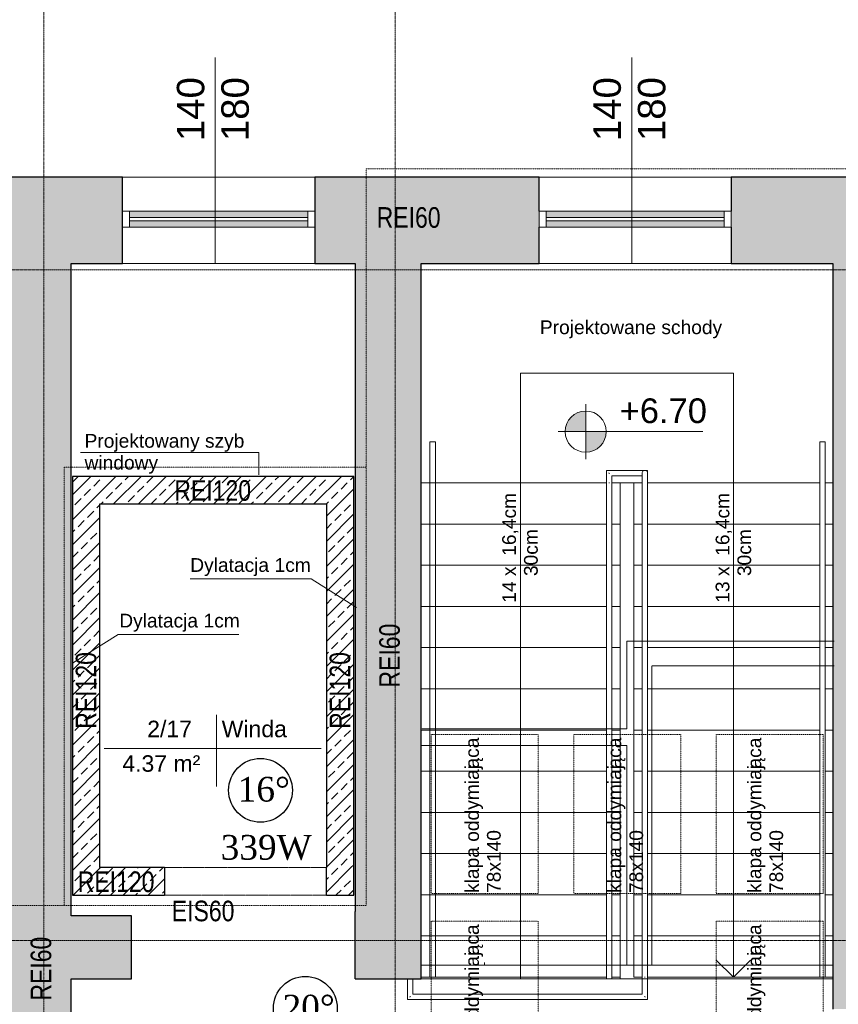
# Model space of a CAD drawing. Header units: inches. Extents: x -112469 to 885939, y -131046 to 286269.
# Tile 99 of 138: x 129918 to 135883, y -105959 to -98788. Entities that reach past the tile are written whole.
import ezdxf

# ---------------------------------------------------------------- set-up
doc = ezdxf.new("R2010")
doc.units = ezdxf.units.IN
doc.header["$MEASUREMENT"] = 0
for name, pattern in [('Aligning Line 1_8_', [0.635, 0.3175, -0.3175]), ('Linia siatki', [0.9925, 0.47, -0.2175, 0.0875, -0.2175]), ('Ponad', [0.396875, 0.238125, -0.15875]), ('Ukryty', [0.714375, 0.47625, -0.238125])]:
    doc.linetypes.add(name, pattern=pattern)
for name, color, linetype, lineweight in [('_IS_CO opis', 26, 'Continuous', 25), ('A-AREA', 251, 'Continuous', 9), ('A-AREA-IDEN', 251, 'Continuous', 9), ('A-DETL', 251, 'Continuous', 9), ('A-DETL-GENF', 254, 'Continuous', 9), ('A-DETL-HDLN', 251, 'Ukryty', 9), ('A-DETL-MEDM', 251, 'Continuous', 25), ('A-DETL-THIN', 251, 'Continuous', 9), ('A-DOOR', 251, 'Continuous', 9), ('A-FLOR', 251, 'Continuous', 9), ('A-FLOR-HRAL', 251, 'Continuous', 9), ('A-GLAZ', 251, 'Continuous', 9), ('A-WALL', 251, 'Continuous', 9), ('A-WALL-PATT', 254, 'Continuous', 25), ('G-ANNO-DIMS', 251, 'Continuous', 9), ('G-ANNO-TEXT', 251, 'Continuous', 9), ('S-GRID', 251, 'Continuous', 9), ('S-STRS', 251, 'Continuous', 9), ('S-STRS-ANNO', 251, 'Continuous', 9)]:
    doc.layers.add(name, color=color, linetype=linetype, lineweight=lineweight)
doc.styles.add('Arial_1', font='arial.ttf', dxfattribs={"height": 12})
doc.styles.add('Arial_2', font='arial.ttf', dxfattribs={"height": 10})
doc.styles.add('Arial_3', font='arial.ttf', dxfattribs={"height": 15})
doc.styles.add('Arial_4', font='arial.ttf', dxfattribs={"width": 0.8, "height": 18})
doc.styles.add('Arial_5', font='arial.ttf', dxfattribs={"height": 20})
doc.styles.add('krzysiek', font='times.ttf')
pattern_1 = [(45, (30327.32, 84081.44), (-91.23799, 91.23799), []), (45, (30418.56, 84081.44), (-91.23799, 91.23799), [64.52, -32.26])]

# ---------------------------------------------------------------- blocks, each defined once
blk = doc.blocks.new('Etyk_pom_1_mala - Etyk_pom_1_mala-219433-6_Poziom posadzka II pietra')
at = {"layer": 'A-AREA-IDEN'}
for p, q in [((-0.0958, 0.1444), (-0.0958, -0.3781)), ((-0.9154, -0.1015), (0.6661, -0.1015))]:
    blk.add_line(p, q, dxfattribs=at)
blk = doc.blocks.new('Typ poręczy górnej - Górna poręcz_wewnętrzny_-V5-6_Poziom posadzka II pietra')
at = {"layer": 'A-FLOR-HRAL'}
for p, q in [((16789.08, -9005.47), (16785.08, -9005.47)), ((16785.08, -9005.47), (16785.08, -9395.47)), ((16789.08, -9005.47), (16789.08, -9395.47)), ((16789.08, -9395.47), (16785.08, -9395.47))]:
    blk.add_line(p, q, dxfattribs=at)
blk = doc.blocks.new('Typ poręczy górnej - Górna poręcz_wewnętrzny_-712690-6_Poziom posadzka II pietra')
at = {"layer": 'A-FLOR-HRAL'}
for p, q in [((16785.08, -9005.47), (16785.08, -9036.43)), ((16789.08, -9036.43), (16789.08, -9005.47)), ((16785.08, -9036.43), (16785.08, -9395.47)), ((16789.08, -9395.47), (16789.08, -9036.43))]:
    blk.add_line(p, q, dxfattribs=at)
at = {"layer": 'A-FLOR-HRAL', "flags": 128}
for points in [[(16786.88, -9005.47), (16787.08, -9005.47), (16787.29, -9005.47)], [(16787.29, -9395.47), (16787.08, -9395.47), (16786.88, -9395.47)]]:
    blk.add_lwpolyline(points, dxfattribs=at)
blk = doc.blocks.new('Typ poręczy górnej - Górna poręcz_wewnętrzny_-V4-6_Poziom posadzka II pietra')
at = {"layer": 'A-FLOR-HRAL'}
for p, q in [((16629.58, -9026.43), (16659.66, -9026.43)), ((16629.58, -9035.47), (16629.58, -9026.43)), ((16659.66, -9026.43), (16659.66, -9395.47)), ((16633.58, -9030.43), (16655.66, -9030.43)), ((16633.58, -9035.47), (16633.58, -9030.43)), ((16655.66, -9030.43), (16655.66, -9395.47)), ((16629.58, -9396.71), (16629.58, -9035.47)), ((16633.58, -9396.71), (16633.58, -9035.47)), ((16484.58, -9411.75), (16484.58, -9396.71)), ((16488.58, -9407.75), (16488.58, -9396.71)), ((16655.66, -9395.47), (16655.66, -9407.75)), ((16659.66, -9395.47), (16659.66, -9411.75)), ((16655.66, -9407.75), (16488.58, -9407.75)), ((16659.66, -9411.75), (16484.58, -9411.75))]:
    blk.add_line(p, q, dxfattribs=at)
blk = doc.blocks.new('Typ poręczy górnej - Górna poręcz_wewnętrzny_-702195-6_Poziom posadzka II pietra')
at = {"layer": 'A-FLOR-HRAL'}
for p, q in [((16657.66, -9026.43), (16629.58, -9026.43)), ((16629.58, -9026.43), (16629.58, -9034.96)), ((16629.58, -9034.96), (16629.58, -9396.71)), ((16633.58, -9030.43), (16655.66, -9030.43)), ((16633.58, -9034.96), (16633.58, -9030.43)), ((16633.58, -9396.71), (16633.58, -9034.96)), ((16655.66, -9028.43), (16655.66, -9395.98)), ((16659.66, -9395.98), (16659.66, -9028.43)), ((16484.58, -9396.71), (16484.58, -9411.75)), ((16488.58, -9407.75), (16488.58, -9396.71)), ((16655.66, -9395.98), (16655.66, -9407.75)), ((16659.66, -9411.75), (16659.66, -9395.98)), ((16655.66, -9407.75), (16488.58, -9407.75)), ((16484.58, -9411.75), (16659.66, -9411.75))]:
    blk.add_line(p, q, dxfattribs=at)
at = {"layer": 'A-FLOR-HRAL', "flags": 128}
for points in [[(16657.66, -9026.43), (16657.14, -9026.5), (16656.66, -9026.7), (16656.25, -9027.02), (16655.93, -9027.43), (16655.73, -9027.92), (16655.66, -9028.43)], [(16655.66, -9028.43), (16655.73, -9027.92), (16655.93, -9027.43), (16656.25, -9027.02), (16656.66, -9026.7), (16657.14, -9026.5), (16657.66, -9026.43), (16658.18, -9026.5), (16658.66, -9026.7), (16659.08, -9027.02)], [(16659.08, -9027.02), (16658.66, -9026.7), (16658.18, -9026.5), (16657.66, -9026.43)]]:
    blk.add_lwpolyline(points, dxfattribs=at)
at = {"layer": 'A-FLOR-HRAL'}
for points, knots in [([(16631.35, -9028.2), (16631.38, -9028.23), (16631.46, -9028.31), (16631.58, -9028.43), (16631.7, -9028.55), (16631.78, -9028.63), (16631.82, -9028.67)], [-0.53727163, -0.53727163, -0.53727163, -0.53727163, -0.52083333, -0.5, -0.47916667, -0.46272837, -0.46272837, -0.46272837, -0.46272837]), ([(16486.82, -9409.52), (16486.78, -9409.56), (16486.7, -9409.63), (16486.58, -9409.75), (16486.46, -9409.88), (16486.38, -9409.95), (16486.35, -9409.99)], [0.46272837, 0.46272837, 0.46272837, 0.46272837, 0.47916667, 0.5, 0.52083333, 0.53727163, 0.53727163, 0.53727163, 0.53727163]), ([(16657.43, -9409.52), (16657.46, -9409.56), (16657.54, -9409.63), (16657.66, -9409.75), (16657.78, -9409.88), (16657.86, -9409.95), (16657.9, -9409.99)], [0.46272837, 0.46272837, 0.46272837, 0.46272837, 0.47916667, 0.5, 0.52083333, 0.53727163, 0.53727163, 0.53727163, 0.53727163])]:
    blk.add_open_spline(points, degree=3, knots=knots, dxfattribs=at)
for points in [[(16631.79, -9035.47), (16631.72, -9035.47), (16631.58, -9035.47), (16631.45, -9035.47), (16631.38, -9035.47)], [(16657.46, -9395.48), (16657.53, -9395.47), (16657.66, -9395.47), (16657.8, -9395.47), (16657.87, -9395.48)]]:
    blk.add_open_spline(points, degree=3, dxfattribs=at)
blk = doc.blocks.new('Otwór drzwiowy - 118x223-651258-6_Poziom posadzka II pietra')
at = {"layer": 'A-DETL-GENF', "linetype": 'Ponad'}
for p, q in [((58.18, 10), (-59.82, 10)), ((-59.82, -10), (58.18, -10))]:
    blk.add_line(p, q, dxfattribs=at)
at = {"layer": 'A-DETL-MEDM'}
for p, q in [((-59.82, 10), (-59.82, -10)), ((58.18, -10), (58.18, 10))]:
    blk.add_line(p, q, dxfattribs=at)
blk = doc.blocks.new('Aluminum_1 szybowe - OKNA NA KLATCE 140_180 wymiana 2-V3-6_Poziom posadzka II pietra')
at = {"layer": 'A-GLAZ'}
h = blk.add_hatch(color=256, dxfattribs=at)
h.paths.add_polyline_path([(-2.24, -2.27), (-2.24, 2.17), (-132.08, 2.17), (-132.08, -2.27)])
h.paths.add_polyline_path([(-2.24, 4.71), (-2.24, 9.16), (-132.08, 9.16), (-132.08, 4.71)])
at = {"layer": 'A-GLAZ', "lineweight": 18}
for p, q in [((-132.08, 9.16), (-137.16, 9.16)), ((-132.08, -2.27), (-132.08, 9.16)), ((2.84, 9.16), (-2.24, 9.16)), ((-2.24, 9.16), (-2.24, -2.27)), ((-2.24, 4.71), (-132.08, 4.71)), ((-132.08, 4.71), (-132.08, 2.17)), ((-132.08, 2.17), (-2.24, 2.17)), ((-2.24, 2.17), (-2.24, 4.71)), ((-137.16, -2.27), (-132.08, -2.27)), ((-2.24, -2.27), (2.84, -2.27))]:
    blk.add_line(p, q, dxfattribs=at)
at = {"layer": 'A-GLAZ'}
for p, q in [((-132.08, 9.16), (-2.24, 9.16)), ((-2.24, -2.27), (-132.08, -2.27))]:
    blk.add_line(p, q, dxfattribs=at)
blk = doc.blocks.new('Aluminum_1 szybowe - OKNA NA KLATCE 140_180 wymiana 2-633471-6_Poziom posadzka II pietra')
at = {"layer": 'A-GLAZ'}
h = blk.add_hatch(color=256, dxfattribs=at)
h.paths.add_polyline_path([(-2.24, -2.27), (-2.24, 2.17), (-132.08, 2.17), (-132.08, -2.27), (-109.78, -2.27)])
h.paths.add_polyline_path([(-109.78, 4.71), (-2.24, 4.71), (-2.24, 9.16), (-132.08, 9.16), (-132.08, 4.71)])
at = {"layer": 'A-GLAZ', "lineweight": 18}
for p, q in [((-132.08, 9.16), (-137.16, 9.16)), ((-137.16, 9.16), (-137.16, -2.27)), ((-132.08, -2.27), (-132.08, 9.16)), ((2.84, 9.16), (-2.24, 9.16)), ((-2.24, 9.16), (-2.24, -2.27)), ((2.84, -2.27), (2.84, 9.16)), ((-2.24, 4.71), (-132.08, 4.71)), ((-132.08, 4.71), (-132.08, 2.17)), ((-132.08, 2.17), (-2.24, 2.17)), ((-2.24, 2.17), (-2.24, 4.71)), ((-137.16, -2.27), (-132.08, -2.27)), ((-2.24, -2.27), (2.84, -2.27))]:
    blk.add_line(p, q, dxfattribs=at)
at = {"layer": 'A-GLAZ'}
for p, q in [((-132.08, 9.16), (-2.24, 9.16)), ((-2.24, -2.27), (-132.08, -2.27))]:
    blk.add_line(p, q, dxfattribs=at)
blk = doc.blocks.new('2 PIĘTRO')
at = {"layer": 'A-WALL-PATT', "lineweight": 9}
h = blk.add_hatch(color=251, dxfattribs=at)
h.paths.add_polyline_path([(192263.54, -20075.71), (192723.54, -20075.71), (192723.54, -11615.71), (192263.54, -11615.71), (192263.54, -19425.71)])
h.paths.add_polyline_path([(192263.54, -10165.71), (192723.54, -10165.71), (192723.54, -4045.71), (192263.54, -4045.71), (192263.54, -10160.72)])
h = blk.add_hatch(color=251, dxfattribs=at)
h.paths.add_polyline_path([(198070.2, -4675.71), (198273.54, -4675.71), (198273.54, -4045.71), (197533.54, -4045.71), (197533.54, -4675.71)])
h.paths.add_polyline_path([(195273.54, -4675.71), (196133.54, -4675.71), (196133.54, -4045.71), (194498.54, -4045.71), (194498.54, -4675.71), (194793.54, -4675.71)])
h.paths.add_polyline_path([(193098.54, -4675.71), (193098.54, -4045.71), (192723.54, -4045.71), (192723.54, -4675.71)])
h = blk.add_hatch(color=251, dxfattribs=at)
h.paths.add_polyline_path([(198273.54, -19445.71), (198733.54, -19445.71), (198733.54, -11555.71), (198273.54, -11555.71), (198273.54, -19425.71)])
h.paths.add_polyline_path([(198273.54, -10105.71), (198733.54, -10105.71), (198733.54, -4045.71), (198273.54, -4045.71), (198273.54, -9567.62)])
for points in [[(195160.17, -9885.71), (195273.54, -9885.71), (195273.54, -4675.71), (194793.54, -4675.71), (194793.54, -9885.71)], [(193163.54, -9885.71), (193163.54, -9425.71), (192723.54, -9425.71), (192723.54, -9885.71), (193081.58, -9885.71)]]:
    blk.add_hatch(color=251, dxfattribs=at).paths.add_polyline_path(points)
h = blk.add_hatch(dxfattribs=at)
h.set_pattern_fill('FP_1', color=251, scale=10, style=0, pattern_type=2)
h.set_pattern_definition(pattern_1)
h.paths.add_polyline_path([(192733.54, -9075.71), (192933.54, -9075.71), (192933.54, -6225.71), (192733.54, -6225.71), (192733.54, -6588.15)])
h = blk.add_hatch(dxfattribs=at)
h.set_pattern_fill('FP_1', color=251, scale=10, style=0, pattern_type=2)
h.set_pattern_definition(pattern_1)
h.paths.add_polyline_path([(194783.54, -6425.71), (194783.54, -6225.71), (192933.54, -6225.71), (192933.54, -6425.71), (194744.45, -6425.71)])
h = blk.add_hatch(dxfattribs=at)
h.set_pattern_fill('FP_1', color=251, scale=10, style=0, pattern_type=2)
h.set_pattern_definition(pattern_1)
h.paths.add_polyline_path([(194783.54, -9075.71), (194783.54, -6425.71), (194583.54, -6425.71), (194583.84, -9075.71), (194744.45, -9075.71)])
h = blk.add_hatch(dxfattribs=at)
h.set_pattern_fill('FP_1', color=251, scale=10, style=0, pattern_type=2)
h.set_pattern_definition(pattern_1)
h.paths.add_polyline_path([(194583.84, -9275.71), (194783.54, -9275.71), (194783.54, -9075.71), (194583.84, -9075.71)])
h.paths.add_polyline_path([(192733.54, -9275.71), (193403.84, -9275.71), (193403.84, -9075.71), (192733.54, -9075.71)])
at = {"layer": 'G-ANNO-DIMS'}
h = blk.add_hatch(color=251, dxfattribs=at)
edge = h.paths.add_edge_path()
edge.add_arc((196472.63, -5900.15), 150, 90, 180)
edge.add_line((196322.63, -5900.15), (196472.63, -5900.15))
edge.add_line((196472.63, -5900.15), (196472.63, -5750.15))
h = blk.add_hatch(color=251, dxfattribs=at)
edge = h.paths.add_edge_path()
edge.add_arc((196472.63, -5900.15), 150, 270, 360)
edge.add_line((196622.63, -5900.15), (196472.63, -5900.15))
edge.add_line((196472.63, -5900.15), (196472.63, -6050.15))
at = {"layer": 'A-AREA', "color": 251}
for p, q in [((196883.94, -9885.71), (195273.54, -9885.71)), ((198273.54, -9885.71), (196923.94, -9885.71))]:
    blk.add_line(p, q, dxfattribs=at)
at = {"layer": 'A-DETL', "color": 251, "linetype": 'Aligning Line 1_8_', "lineweight": 18}
for p, q in [((194873.54, -3985.41), (194873.54, -9350.71)), ((194873.54, -3985.41), (198833.49, -3985.41)), ((192673.54, -6159.36), (192673.54, -9350.71)), ((194873.54, -6159.36), (192673.54, -6159.36)), ((194873.54, -9350.71), (192196.33, -9350.71))]:
    blk.add_line(p, q, dxfattribs=at)
at = {"layer": 'A-DETL', "color": 251, "linetype": 'Aligning Line 1_8_'}
for p, q in [((195347.48, -9265), (195347.48, -8105)), ((195347.48, -8105), (196127.48, -8105)), ((196127.48, -8105), (196127.48, -9265)), ((196385.01, -9265), (196385.01, -8105)), ((196385.01, -8105), (197165.01, -8105)), ((197165.01, -8105), (197165.01, -9265)), ((197422.55, -9265), (197422.55, -8105)), ((197422.55, -8105), (198202.55, -8105)), ((198202.55, -8105), (198202.55, -9265)), ((196127.48, -9265), (195347.48, -9265)), ((197165.01, -9265), (196385.01, -9265)), ((198202.55, -9265), (197422.55, -9265)), ((195347.48, -10625), (195347.48, -9465)), ((195347.48, -9465), (196127.48, -9465)), ((196127.48, -9465), (196127.48, -10625)), ((197422.55, -10625), (197422.55, -9465)), ((197422.55, -9465), (198202.55, -9465)), ((198202.55, -9465), (198202.55, -10625))]:
    blk.add_line(p, q, dxfattribs=at)
at = {"layer": 'A-DETL-HDLN', "color": 251}
for p, q in [((196773.54, -8065.71), (196773.54, -7425.71)), ((196773.54, -7425.71), (198283.54, -7425.71)), ((196953.54, -7605.71), (198283.54, -7605.71)), ((196953.54, -7605.71), (196953.54, -9785.71)), ((196773.54, -8065.71), (195278.94, -8065.71)), ((195273.54, -8185.71), (196773.54, -8185.71)), ((196773.54, -9785.71), (196773.54, -8185.71)), ((198273.54, -9785.71), (195273.54, -9785.71)), ((195736.01, -9785.71), (195736.01, -9765.71)), ((195273.54, -9885.71), (198273.54, -9885.71))]:
    blk.add_line(p, q, dxfattribs=at)
at = {"layer": 'A-DETL-MEDM', "color": 251}
for p, q in [((194793.54, -9885.71), (194793.54, -9395.71)), ((192723.54, -9885.71), (193163.54, -9885.71))]:
    blk.add_line(p, q, dxfattribs=at)
at = {"layer": 'A-DETL-THIN', "color": 251}
for p, q in [((193773.14, -4675.71), (193773.14, -3175.71)), ((196808.14, -4675.71), (196808.14, -3175.71)), ((195338.14, -9873.28), (195338.14, -5973.28)), ((195338.14, -5973.28), (195378.14, -5973.28)), ((195378.14, -5973.28), (195378.14, -9873.28)), ((194091.41, -6053.18), (192791.41, -6053.18)), ((194091.41, -6053.18), (194091.41, -6215.96)), ((194471.19, -6972.46), (193591.19, -6972.46)), ((194471.19, -6972.46), (194803.84, -7180.32)), ((193066.48, -7377.46), (192733.84, -7585.32)), ((193066.48, -7377.46), (193946.48, -7377.46)), ((195378.14, -9873.28), (195338.14, -9873.28))]:
    blk.add_line(p, q, dxfattribs=at)
at = {"layer": 'A-FLOR', "color": 251}
for p, q in [((196883.94, -9885.71), (195273.54, -9885.71)), ((198273.54, -9885.71), (196923.94, -9885.71))]:
    blk.add_line(p, q, dxfattribs=at)
at = {"layer": 'A-WALL', "color": 251, "lineweight": 25}
for p, q in [((193098.54, -4045.71), (192263.54, -4045.71)), ((193098.54, -4675.71), (193098.54, -4045.71)), ((194498.54, -4045.71), (194498.54, -4675.71)), ((196133.54, -4045.71), (194498.54, -4045.71)), ((196133.54, -4295.71), (196133.54, -4045.71)), ((197533.54, -4045.71), (197533.54, -4295.71)), ((198733.54, -4045.71), (197533.54, -4045.71)), ((196133.54, -4675.71), (196133.54, -4410.01)), ((197533.54, -4410.01), (197533.54, -4675.71)), ((192723.54, -9425.71), (192723.54, -4675.71)), ((192723.54, -4675.71), (193098.54, -4675.71)), ((194498.54, -4675.71), (194793.54, -4675.71)), ((194793.54, -4675.71), (194793.54, -9395.71)), ((195273.54, -9885.71), (195273.54, -4675.71)), ((195273.54, -4675.71), (196133.54, -4675.71)), ((197533.54, -4675.71), (198273.54, -4675.71)), ((198273.54, -4675.71), (198273.54, -10105.71)), ((194783.54, -6225.71), (192733.54, -6225.71)), ((192733.54, -6225.71), (192733.54, -9275.71)), ((194783.54, -9275.71), (194783.54, -6225.71)), ((192933.54, -6425.71), (194583.54, -6425.71)), ((192933.54, -9075.71), (192933.54, -6425.71)), ((194583.54, -6425.71), (194583.54, -9075.71)), ((193403.84, -9075.71), (192933.54, -9075.71)), ((192733.54, -9275.71), (193403.84, -9275.71)), ((194583.84, -9275.71), (194783.54, -9275.71)), ((193163.54, -9425.71), (192723.54, -9425.71)), ((193163.54, -9885.71), (193163.54, -9425.71)), ((192723.54, -10165.71), (192723.54, -9885.71)), ((194793.54, -9885.71), (195273.54, -9885.71))]:
    blk.add_line(p, q, dxfattribs=at)
at = {"layer": 'A-WALL', "color": 251}
for p, q in [((193098.54, -4045.71), (194498.54, -4045.71)), ((196133.54, -4045.71), (197533.54, -4045.71)), ((194498.54, -4675.71), (193098.54, -4675.71)), ((197533.54, -4675.71), (196133.54, -4675.71))]:
    blk.add_line(p, q, dxfattribs=at)
at = {"layer": 'G-ANNO-DIMS', "color": 251}
for p, q in [((196472.63, -5700.15), (196472.63, -6100.15)), ((196472.63, -5900.15), (196472.63, -5750.15)), ((196672.63, -5900.15), (196272.63, -5900.15)), ((196322.63, -5900.15), (196472.63, -5900.15)), ((197325.38, -5900.15), (196335.58, -5900.15)), ((196472.63, -5900.15), (197325.38, -5900.15)), ((196472.63, -5900.15), (196472.63, -6050.15)), ((196622.63, -5900.15), (196472.63, -5900.15))]:
    blk.add_line(p, q, dxfattribs=at)
for start, end in [(90, 180), (0, 90), (180, 270), (270, 0)]:
    blk.add_arc((196472.63, -5900.15), 150, start, end, dxfattribs=at)
at = {"layer": 'S-GRID', "color": 251, "linetype": 'Linia siatki'}
for p, q in [((192523.54, -349.63), (192523.54, -23392.42)), ((195083.54, -349.63), (195083.54, -23392.42)), ((178601.56, -4720.71), (213831.77, -4720.71)), ((178601.56, -9605.71), (213831.77, -9605.71))]:
    blk.add_line(p, q, dxfattribs=at)
at = {"layer": 'S-STRS', "color": 251, "linetype": 'Ponad'}
for p, q in [((195273.54, -6273.28), (196623.14, -6273.28)), ((196663.14, -6273.28), (196723.54, -6273.28)), ((196883.94, -6273.28), (196823.54, -6273.28)), ((198178.14, -6273.28), (196923.94, -6273.28)), ((198273.54, -6273.28), (198218.14, -6273.28)), ((195273.54, -6573.28), (196623.14, -6573.28)), ((196663.14, -6573.28), (196723.54, -6573.28)), ((196883.94, -6573.28), (196823.54, -6573.28)), ((198178.14, -6573.28), (196923.94, -6573.28)), ((198273.54, -6573.28), (198218.14, -6573.28)), ((195273.54, -6873.28), (196623.14, -6873.28)), ((196663.14, -6873.28), (196723.54, -6873.28)), ((196883.94, -6873.28), (196823.54, -6873.28)), ((198178.14, -6873.28), (196923.94, -6873.28)), ((198273.54, -6873.28), (198218.14, -6873.28)), ((195273.54, -7173.28), (196623.14, -7173.28)), ((196663.14, -7173.28), (196723.54, -7173.28)), ((196883.94, -7173.28), (196823.54, -7173.28)), ((198178.14, -7173.28), (196923.94, -7173.28)), ((198273.54, -7173.28), (198218.14, -7173.28)), ((195273.54, -7473.28), (196623.14, -7473.28)), ((196663.14, -7473.28), (196723.54, -7473.28)), ((196883.94, -7473.28), (196823.54, -7473.28)), ((198178.14, -7473.28), (196923.94, -7473.28)), ((198273.54, -7473.28), (198218.14, -7473.28)), ((195273.54, -7773.28), (196623.14, -7773.28)), ((196663.14, -7773.28), (196723.54, -7773.28)), ((196883.94, -7773.28), (196823.54, -7773.28)), ((198178.14, -7773.28), (196923.94, -7773.28)), ((198273.54, -7773.28), (198218.14, -7773.28)), ((195273.54, -8073.28), (196623.14, -8073.28)), ((196663.14, -8073.28), (196723.54, -8073.28)), ((196883.94, -8073.28), (196823.54, -8073.28)), ((198178.14, -8073.28), (196923.94, -8073.28)), ((198273.54, -8073.28), (198218.14, -8073.28)), ((195273.54, -8373.28), (196623.14, -8373.28)), ((196663.14, -8373.28), (196723.54, -8373.28)), ((196883.94, -8373.28), (196823.54, -8373.28)), ((198178.14, -8373.28), (196923.94, -8373.28)), ((198273.54, -8373.28), (198218.14, -8373.28)), ((195273.54, -8673.28), (196623.14, -8673.28)), ((196663.14, -8673.28), (196723.54, -8673.28)), ((196883.94, -8673.28), (196823.54, -8673.28)), ((198178.14, -8673.28), (196923.94, -8673.28)), ((198273.54, -8673.28), (198218.14, -8673.28)), ((195273.54, -8973.28), (196623.14, -8973.28)), ((196663.14, -8973.28), (196723.54, -8973.28)), ((196883.94, -8973.28), (196823.54, -8973.28)), ((198178.14, -8973.28), (196923.94, -8973.28)), ((198273.54, -8973.28), (198218.14, -8973.28)), ((195273.54, -9273.28), (196623.14, -9273.28)), ((196663.14, -9273.28), (196723.54, -9273.28)), ((196883.94, -9273.28), (196823.54, -9273.28)), ((198178.14, -9273.28), (196923.94, -9273.28)), ((198273.54, -9273.28), (198218.14, -9273.28)), ((195273.54, -9573.28), (196623.14, -9573.28)), ((196663.14, -9573.28), (196723.54, -9573.28)), ((196883.94, -9573.28), (196823.54, -9573.28)), ((198178.14, -9573.28), (196923.94, -9573.28)), ((198273.54, -9573.28), (198218.14, -9573.28)), ((195273.54, -9873.28), (196623.14, -9873.28)), ((196663.14, -9873.28), (196723.54, -9873.28))]:
    blk.add_line(p, q, dxfattribs=at)
at = {"layer": 'S-STRS', "color": 251}
for p, q in [((195273.54, -6273.28), (196623.14, -6273.28)), ((196663.14, -6273.28), (196723.54, -6273.28)), ((196723.54, -6573.28), (196723.54, -6273.28)), ((196723.54, -6273.28), (196823.54, -6273.28)), ((196823.54, -6273.28), (196823.54, -6573.28)), ((196883.94, -6273.28), (196823.54, -6273.28)), ((198178.14, -6273.28), (196923.94, -6273.28)), ((198273.54, -6273.28), (198218.14, -6273.28)), ((195273.54, -6573.28), (196623.14, -6573.28)), ((196663.14, -6573.28), (196723.54, -6573.28)), ((196723.54, -6873.28), (196723.54, -6573.28)), ((196883.94, -6573.28), (196823.54, -6573.28)), ((196823.54, -6573.28), (196823.54, -6873.28)), ((198178.14, -6573.28), (196923.94, -6573.28)), ((198273.54, -6573.28), (198218.14, -6573.28)), ((195273.54, -6873.28), (196623.14, -6873.28)), ((196663.14, -6873.28), (196723.54, -6873.28)), ((196723.54, -7173.28), (196723.54, -6873.28)), ((196883.94, -6873.28), (196823.54, -6873.28)), ((196823.54, -6873.28), (196823.54, -7173.28)), ((198178.14, -6873.28), (196923.94, -6873.28)), ((198273.54, -6873.28), (198218.14, -6873.28)), ((195273.54, -7173.28), (196623.14, -7173.28)), ((196663.14, -7173.28), (196723.54, -7173.28)), ((196723.54, -7473.28), (196723.54, -7173.28)), ((196883.94, -7173.28), (196823.54, -7173.28)), ((196823.54, -7173.28), (196823.54, -7473.28)), ((198178.14, -7173.28), (196923.94, -7173.28)), ((198273.54, -7173.28), (198218.14, -7173.28)), ((195273.54, -7473.28), (196623.14, -7473.28)), ((196663.14, -7473.28), (196723.54, -7473.28)), ((196723.54, -7773.28), (196723.54, -7473.28)), ((196883.94, -7473.28), (196823.54, -7473.28)), ((196823.54, -7473.28), (196823.54, -7773.28)), ((198178.14, -7473.28), (196923.94, -7473.28)), ((198273.54, -7473.28), (198218.14, -7473.28)), ((195273.54, -7773.28), (196623.14, -7773.28)), ((196663.14, -7773.28), (196723.54, -7773.28)), ((196723.54, -8073.28), (196723.54, -7773.28)), ((196883.94, -7773.28), (196823.54, -7773.28)), ((196823.54, -7773.28), (196823.54, -8073.28)), ((198178.14, -7773.28), (196923.94, -7773.28)), ((198273.54, -7773.28), (198218.14, -7773.28)), ((195273.54, -8073.28), (196623.14, -8073.28)), ((196663.14, -8073.28), (196723.54, -8073.28)), ((196723.54, -8373.28), (196723.54, -8073.28)), ((196883.94, -8073.28), (196823.54, -8073.28)), ((196823.54, -8073.28), (196823.54, -8373.28)), ((198178.14, -8073.28), (196923.94, -8073.28)), ((198273.54, -8073.28), (198218.14, -8073.28)), ((195273.54, -8373.28), (196623.14, -8373.28)), ((196663.14, -8373.28), (196723.54, -8373.28)), ((196723.54, -8673.28), (196723.54, -8373.28)), ((196883.94, -8373.28), (196823.54, -8373.28)), ((196823.54, -8373.28), (196823.54, -8673.28)), ((198178.14, -8373.28), (196923.94, -8373.28)), ((198273.54, -8373.28), (198218.14, -8373.28)), ((195273.54, -8673.28), (196623.14, -8673.28)), ((196663.14, -8673.28), (196723.54, -8673.28)), ((196723.54, -8973.28), (196723.54, -8673.28)), ((196883.94, -8673.28), (196823.54, -8673.28)), ((196823.54, -8673.28), (196823.54, -8973.28)), ((198178.14, -8673.28), (196923.94, -8673.28)), ((198273.54, -8673.28), (198218.14, -8673.28)), ((195273.54, -8973.28), (196623.14, -8973.28)), ((196663.14, -8973.28), (196723.54, -8973.28)), ((196723.54, -9273.28), (196723.54, -8973.28)), ((196883.94, -8973.28), (196823.54, -8973.28)), ((196823.54, -8973.28), (196823.54, -9273.28)), ((198178.14, -8973.28), (196923.94, -8973.28)), ((198273.54, -8973.28), (198218.14, -8973.28)), ((195273.54, -9273.28), (196623.14, -9273.28)), ((196663.14, -9273.28), (196723.54, -9273.28)), ((196723.54, -9573.28), (196723.54, -9273.28)), ((196883.94, -9273.28), (196823.54, -9273.28)), ((196823.54, -9273.28), (196823.54, -9573.28)), ((198178.14, -9273.28), (196923.94, -9273.28)), ((198273.54, -9273.28), (198218.14, -9273.28)), ((195273.54, -9573.28), (196623.14, -9573.28)), ((196663.14, -9573.28), (196723.54, -9573.28)), ((196723.54, -9873.28), (196723.54, -9573.28)), ((196883.94, -9573.28), (196823.54, -9573.28)), ((196823.54, -9573.28), (196823.54, -9873.28)), ((198178.14, -9573.28), (196923.94, -9573.28)), ((198273.54, -9573.28), (198218.14, -9573.28)), ((195273.54, -9873.28), (196623.14, -9873.28)), ((196663.14, -9873.28), (196723.54, -9873.28)), ((196723.54, -9885.71), (196723.54, -9873.28)), ((196883.94, -9873.28), (196823.54, -9873.28)), ((198178.14, -9873.28), (196923.94, -9873.28)), ((198273.54, -9873.28), (198218.14, -9873.28))]:
    blk.add_line(p, q, dxfattribs=at)
at = {"layer": 'S-STRS-ANNO', "color": 251}
for p, q in [((195998.54, -6273.28), (195998.54, -5473.28)), ((195998.54, -5473.28), (197548.54, -5473.28)), ((197548.54, -5473.28), (197548.54, -6273.28)), ((195998.54, -6573.28), (195998.54, -6273.28)), ((197548.54, -6273.28), (197548.54, -6573.28)), ((195998.54, -6873.28), (195998.54, -6573.28)), ((197548.54, -6573.28), (197548.54, -6873.28)), ((195998.54, -7173.28), (195998.54, -6873.28)), ((197548.54, -6873.28), (197548.54, -7173.28)), ((195998.54, -7473.28), (195998.54, -7173.28)), ((197548.54, -7173.28), (197548.54, -7473.28)), ((195998.54, -7773.28), (195998.54, -7473.28)), ((197548.54, -7473.28), (197548.54, -7773.28)), ((195998.54, -8073.28), (195998.54, -7773.28)), ((197548.54, -7773.28), (197548.54, -8073.28)), ((195998.54, -8373.28), (195998.54, -8073.28)), ((197548.54, -8073.28), (197548.54, -8373.28)), ((195998.54, -8673.28), (195998.54, -8373.28)), ((197548.54, -8373.28), (197548.54, -8673.28)), ((195998.54, -8973.28), (195998.54, -8673.28)), ((197548.54, -8673.28), (197548.54, -8973.28)), ((195998.54, -9273.28), (195998.54, -8973.28)), ((197548.54, -8973.28), (197548.54, -9273.28)), ((195998.54, -9573.28), (195998.54, -9273.28)), ((197548.54, -9273.28), (197548.54, -9573.28)), ((195998.54, -9873.28), (195998.54, -9573.28)), ((197548.54, -9573.28), (197548.54, -9873.28)), ((197548.54, -9873.28), (197423.54, -9748.28)), ((197548.54, -9873.28), (197673.54, -9748.28)), ((195998.54, -9885.71), (195998.54, -9873.28))]:
    blk.add_line(p, q, dxfattribs=at)
at = {"layer": 'A-AREA-IDEN', "color": 251, "xscale": 999.9999999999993, "yscale": 999.9999999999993, "zscale": 999.9999999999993}
blk.add_blockref('Etyk_pom_1_mala - Etyk_pom_1_mala-219433-6_Poziom posadzka II pietra', (193879.59, -8107.16), dxfattribs=at)
at = {"layer": 'A-DOOR', "color": 251, "xscale": 10, "yscale": 10, "zscale": 10}
blk.add_blockref('Otwór drzwiowy - 118x223-651258-6_Poziom posadzka II pietra', (194002.02, -9175.71), dxfattribs=at)
at = {"layer": 'A-FLOR-HRAL', "color": 251, "xscale": 10, "yscale": 10, "zscale": 10}
for name in ['Typ poręczy górnej - Górna poręcz_wewnętrzny_-V5-6_Poziom posadzka II pietra', 'Typ poręczy górnej - Górna poręcz_wewnętrzny_-712690-6_Poziom posadzka II pietra', 'Typ poręczy górnej - Górna poręcz_wewnętrzny_-V4-6_Poziom posadzka II pietra', 'Typ poręczy górnej - Górna poręcz_wewnętrzny_-702195-6_Poziom posadzka II pietra']:
    blk.add_blockref(name, (30327.32, 84081.44), dxfattribs=at)
at = {"layer": 'A-GLAZ', "color": 251, "xscale": 10, "yscale": 10, "zscale": 10}
for name, p in [('Aluminum_1 szybowe - OKNA NA KLATCE 140_180 wymiana 2-V3-6_Poziom posadzka II pietra', (194470.14, -4387.26)), ('Aluminum_1 szybowe - OKNA NA KLATCE 140_180 wymiana 2-633471-6_Poziom posadzka II pietra', (197505.14, -4387.26))]:
    blk.add_blockref(name, p, dxfattribs=at)
at = {"layer": 'A-AREA-IDEN', "color": 251, "char_height": 120, "attachment_point": 1, "style": 'Arial_1'}
for s, insert, width in [('2/17', (193277.68, -8005.45), 424.8944), ('Winda', (193820.46, -8005.45), 633.3331), ('4.37 m²', (193096.32, -8257.16), 737.5525)]:
    blk.add_mtext(s, dxfattribs=dict(at, insert=insert, width=width))
at = {"layer": 'G-ANNO-DIMS', "color": 251, "insert": (196719.92, -5657.99), "char_height": 180, "width": 601.5934, "attachment_point": 1, "line_spacing_factor": 0.941778, "style": 'Arial_2'}
blk.add_mtext('+6.70', dxfattribs=at)
at = {"layer": 'G-ANNO-TEXT', "color": 251, "attachment_point": 1, "rotation": 90}
for s, insert, char_height, width, style in [('140', (193493.72, -3784.41), 200, 577.215, 'Arial_5'), ('180', (193817.84, -3784.41), 200, 577.215, 'Arial_5'), ('140', (196528.72, -3784.41), 200, 577.215, 'Arial_5'), ('180', (196852.84, -3784.41), 200, 577.215, 'Arial_5'), ('14 x  16,4cm', (195864.4, -7146.13), 100, 970.0419, 'Arial_3'), ('13 x  16,4cm', (197419.4, -7146.13), 100, 970.0419, 'Arial_3'), ('     30cm', (196023.15, -7146.13), 100, 649.3669, 'Arial_3'), ('     30cm', (197578.15, -7146.13), 100, 649.3669, 'Arial_3'), ('REI60', (194968.35, -7764.21), 150, 713.5019, 'Arial_4'), ('REI120', (192757.02, -8064.21), 150, 857.8056, 'Arial_4'), ('REI120', (194607.02, -8064.21), 150, 857.8056, 'Arial_4'), ('ąca ', (195594.58, -8353.83), 100, 328.6919, 'Arial_3'), ('ąca ', (196632.11, -8353.83), 100, 328.6919, 'Arial_3'), ('ąca ', (197652.11, -8353.83), 100, 328.6919, 'Arial_3'), ('klapa oddymiaj', (195594.58, -9260.02), 100, 1098.3119, 'Arial_3'), ('klapa oddymiaj', (196632.11, -9260.02), 100, 1098.3119, 'Arial_3'), ('klapa oddymiaj', (197652.11, -9260.02), 100, 1098.3119, 'Arial_3'), ('78x140', (195753.33, -9260.02), 100, 561.1812, 'Arial_3'), ('78x140', (196790.86, -9260.02), 100, 561.1812, 'Arial_3'), ('78x140', (197810.86, -9260.02), 100, 561.1812, 'Arial_3'), ('ąca ', (195594.58, -9713.83), 100, 328.6919, 'Arial_3'), ('ąca ', (197652.11, -9713.83), 100, 328.6919, 'Arial_3'), ('REI60', (192428.35, -10044.21), 150, 713.5019, 'Arial_4'), ('klapa oddymiaj', (195594.58, -10620.02), 100, 1098.3119, 'Arial_3'), ('klapa oddymiaj', (197652.11, -10620.02), 100, 1098.3119, 'Arial_3')]:
    blk.add_mtext(s, dxfattribs=dict(at, insert=insert, char_height=char_height, width=width, style=style))
at = {"layer": 'G-ANNO-TEXT', "color": 251, "attachment_point": 1}
for s, insert, char_height, width, style in [('REI60', (194949.54, -4265.37), 150, 713.5019, 'Arial_4'), ('Projektowane schody', (196138.93, -5090.03), 100, 1603.375, 'Arial_3'), ('Projektowany szyb ', (192821.37, -5917.19), 100, 1443.0375, 'Arial_3'), ('windowy', (192821.37, -6075.94), 100, 641.35, 'Arial_3'), ('REI120', (193475.36, -6253.67), 150, 857.8056, 'Arial_4'), ('Dylatacj', (193591.41, -6821.47), 100, 601.2656, 'Arial_3'), ('\\fArial|b0|i0|c238|p34|;a', (194087.51, -6821.47), 100, 96.2025, 'Arial_3'), (' 1cm', (194166.88, -6821.47), 100, 360.7594, 'Arial_3'), ('Dylatacj', (193074.12, -7226.47), 100, 601.2656, 'Arial_3'), (' 1cm', (193649.59, -7226.47), 100, 360.7594, 'Arial_3'), ('\\fArial|b0|i0|c238|p34|;a', (193570.21, -7226.47), 100, 96.2025, 'Arial_3'), ('REI120', (192771.58, -9103.24), 150, 857.8056, 'Arial_4'), ('EIS60', (193456.87, -9316.17), 150, 697.4681, 'Arial_4')]:
    blk.add_mtext(s, dxfattribs=dict(at, insert=insert, char_height=char_height, width=width, style=style))

msp = doc.modelspace()

# ---------------------------------------------------------------- block references
msp.add_blockref('2 PIĘTRO', (-62430.3, -95887.7))

# ---------------------------------------------------------------- next in the draw order: linework, layer by layer
at = {"layer": '_IS_CO opis', "lineweight": -3, "ltscale": 15}
for centre in [(131672.6, -104400.1), (131999.4, -105987.4)]:
    msp.add_circle(centre, 232.3, dxfattribs=at)

# ---------------------------------------------------------------- next in the draw order: texts
at = {"layer": '_IS_CO opis', "ltscale": 15, "char_height": 180, "attachment_point": 1, "style": 'krzysiek'}
for s, insert, width in [('16%%D', (131506.8, -104302), 380.431), ('339W', (131382.7, -104725.2), 999.971), ('20%%D', (131833.6, -105889.4), 380.431)]:
    msp.add_mtext(s, dxfattribs=dict(at, insert=insert, width=width))

doc.saveas('drawing.dxf')
